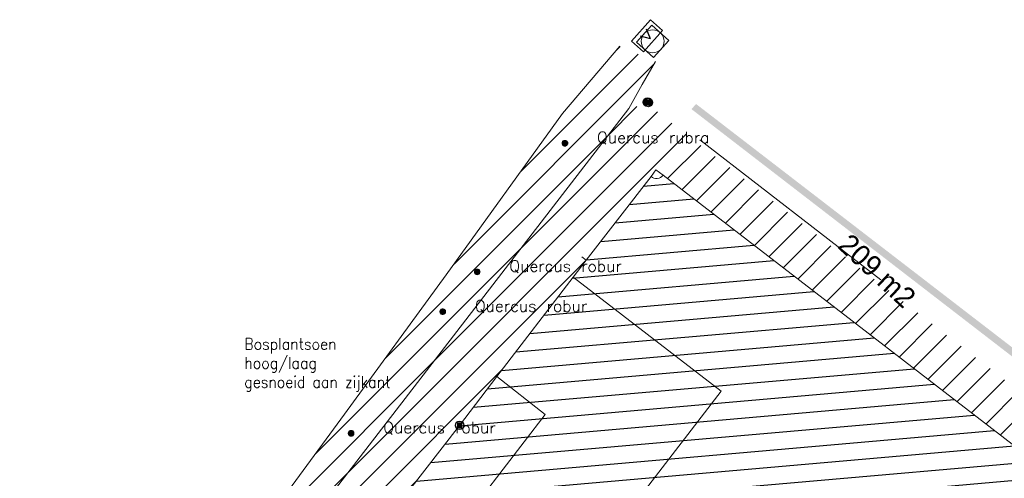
# Model space of a CAD drawing. Header units: metres. Extents: x 102852 to 106916, y 385458 to 392749.
# Tile 7 of 68: x 104390 to 104476, y 386037 to 386077. Entities that reach past the tile are written whole.
import ezdxf
from ezdxf.enums import TextEntityAlignment as Align

# ---------------------------------------------------------------- set-up
doc = ezdxf.new("R2010")
doc.units = ezdxf.units.M
for name, color, linetype, lineweight in [('0-BEPLANTING', 14, 'Continuous', 30), ('0-GRAS OM SPORTVELDEN', 2, 'Continuous', 30), ('0-GRAS SPORTVELDEN', 3, 'Continuous', 30), ('0-HAAG', 82, 'Continuous', 30), ('_alg-maatvoering', 7, 'Continuous', 0), ('B-WE-GR-STRUIK-G', 90, 'Continuous', 13), ('B-WE-IE-MEUBILAIR_WEGMEUBILAIR-S', 7, 'Continuous', 30), ('B-WE-KL-DATA_CAI_KAST-S', 90, 'Continuous', 30), ('B-WE-RI-INSPECTIEPUT_ALGEMEEN-S', 7, 'Continuous', 30), ('B-WE-VH-KANTOPSLUITING_ACHTERKANTBAND-G', 251, 'Continuous', 13), ('B-WE-VW-MARKERING_LANGS_STREEP_DOORGETROKKEN-G', 7, 'Continuous', 13), ('Bomen', 84, 'Continuous', 0), ('Boomsoort', 10, 'Continuous', 0)]:
    doc.layers.add(name, color=color, linetype=linetype, lineweight=lineweight)
doc.styles.add('arial', font='arial.ttf')
doc.styles.add('ISO 1 1000 T2 5 0', font='font_iso.shx', dxfattribs={"height": 2.5})
doc.styles.add('NLCS-ISO', font='NLCS-ISO.ttf')
doc.styles.add('Style-txt', font='txt.shx')
pattern_1 = [(45, (0, 0), (-1.122532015, 1.122532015), [])]

# ---------------------------------------------------------------- blocks, each defined once
blk = doc.blocks.new('SIE-WEG_PAAL_VAST_2')
blk.add_hatch(color=256).paths.add_polyline_path([(-0.37, -0.37), (-0.37, 0.37), (0.37, 0.37), (0.37, -0.37)])
blk.add_circle((0, 0), 0.75)
blk.add_3dface([(0.37, 0.37), (-0.37, 0.37), (-0.37, -0.37), (0.37, -0.37)])
at = {"style": 'NLCS-ISO'}
blk.add_attdef('TYPE', (0, 0), '', height=1.75, dxfattribs=at)
blk = doc.blocks.new('SIE-WEG_PAAL_VAST_3')
blk.add_hatch(color=256).paths.add_polyline_path([(-0.37, -0.37), (-0.37, 0.37), (0.37, 0.37), (0.37, -0.37)])
blk.add_circle((0, 0), 0.75)
blk.add_3dface([(0.37, 0.37), (-0.37, 0.37), (-0.37, -0.37), (0.37, -0.37)])
at = {"style": 'NLCS-ISO'}
blk.add_attdef('TYPE', (0, 0), '', height=1.75, dxfattribs=at)
blk = doc.blocks.new('MPOLYGON_536')
at = {"layer": 'Bomen', "flags": 128}
for points in [[(104437.7, 386066.462), (104437.657, 386066.439), (104437.935, 386066.439)], [(104437.747, 386066.477), (104437.7, 386066.462), (104437.892, 386066.462)], [(104437.7, 386066.462), (104437.892, 386066.462), (104437.935, 386066.439)], [(104437.796, 386066.481), (104437.747, 386066.477), (104437.845, 386066.477)], [(104437.747, 386066.477), (104437.845, 386066.477), (104437.892, 386066.462)], [(104437.551, 386066.28), (104437.546, 386066.231), (104438.046, 386066.231)], [(104437.546, 386066.231), (104437.551, 386066.183), (104438.041, 386066.183)], [(104437.546, 386066.231), (104438.046, 386066.231), (104438.041, 386066.183)], [(104437.565, 386066.327), (104437.551, 386066.28), (104438.041, 386066.28)], [(104437.551, 386066.28), (104438.041, 386066.28), (104438.046, 386066.231)], [(104437.551, 386066.183), (104437.565, 386066.136), (104438.027, 386066.136)], [(104437.551, 386066.183), (104438.041, 386066.183), (104438.027, 386066.136)], [(104437.588, 386066.37), (104437.565, 386066.327), (104438.027, 386066.327)], [(104437.565, 386066.327), (104438.027, 386066.327), (104438.041, 386066.28)], [(104437.565, 386066.136), (104437.588, 386066.093), (104438.004, 386066.093)], [(104437.565, 386066.136), (104438.027, 386066.136), (104438.004, 386066.093)], [(104437.619, 386066.408), (104437.588, 386066.37), (104438.004, 386066.37)], [(104437.588, 386066.37), (104438.004, 386066.37), (104438.027, 386066.327)], [(104437.588, 386066.093), (104437.619, 386066.055), (104437.973, 386066.055)], [(104437.588, 386066.093), (104438.004, 386066.093), (104437.973, 386066.055)], [(104437.657, 386066.439), (104437.619, 386066.408), (104437.973, 386066.408)], [(104437.619, 386066.408), (104437.973, 386066.408), (104438.004, 386066.37)], [(104437.619, 386066.055), (104437.657, 386066.024), (104437.935, 386066.024)], [(104437.619, 386066.055), (104437.973, 386066.055), (104437.935, 386066.024)], [(104437.657, 386066.439), (104437.935, 386066.439), (104437.973, 386066.408)], [(104437.657, 386066.024), (104437.7, 386066.001), (104437.892, 386066.001)], [(104437.657, 386066.024), (104437.935, 386066.024), (104437.892, 386066.001)], [(104437.7, 386066.001), (104437.747, 386065.986), (104437.845, 386065.986)], [(104437.7, 386066.001), (104437.892, 386066.001), (104437.845, 386065.986)], [(104437.747, 386065.986), (104437.845, 386065.986), (104437.796, 386065.981)]]:
    blk.add_lwpolyline(points, close=True, dxfattribs=at)
at = {"layer": 'Bomen', "color": 74, "true_color": 0x55aa00, "flags": 128}
for points in [[(104437.657, 386066.439), (104437.7, 386066.462)], [(104437.7, 386066.462), (104437.747, 386066.477)], [(104437.747, 386066.477), (104437.796, 386066.481)], [(104437.796, 386066.481), (104437.845, 386066.477)], [(104437.845, 386066.477), (104437.892, 386066.462)], [(104437.892, 386066.462), (104437.935, 386066.439)], [(104437.546, 386066.231), (104437.551, 386066.28)], [(104437.551, 386066.183), (104437.546, 386066.231)], [(104437.551, 386066.28), (104437.565, 386066.327)], [(104437.565, 386066.136), (104437.551, 386066.183)], [(104437.565, 386066.327), (104437.588, 386066.37)], [(104437.588, 386066.093), (104437.565, 386066.136)], [(104437.588, 386066.37), (104437.619, 386066.408)], [(104437.619, 386066.055), (104437.588, 386066.093)], [(104437.619, 386066.408), (104437.657, 386066.439)], [(104437.657, 386066.024), (104437.619, 386066.055)], [(104437.7, 386066.001), (104437.657, 386066.024)], [(104437.747, 386065.986), (104437.7, 386066.001)], [(104437.796, 386065.981), (104437.747, 386065.986)], [(104437.845, 386065.986), (104437.796, 386065.981)], [(104437.892, 386066.001), (104437.845, 386065.986)], [(104437.935, 386066.024), (104437.892, 386066.001)], [(104437.935, 386066.439), (104437.973, 386066.408)], [(104437.973, 386066.055), (104437.935, 386066.024)], [(104437.973, 386066.408), (104438.004, 386066.37)], [(104438.004, 386066.093), (104437.973, 386066.055)], [(104438.004, 386066.37), (104438.027, 386066.327)], [(104438.027, 386066.136), (104438.004, 386066.093)], [(104438.027, 386066.327), (104438.041, 386066.28)], [(104438.041, 386066.183), (104438.027, 386066.136)], [(104438.041, 386066.28), (104438.046, 386066.231)], [(104438.046, 386066.231), (104438.041, 386066.183)]]:
    blk.add_lwpolyline(points, dxfattribs=at)
at = {"layer": 'Bomen'}
for points in [[(104437.7, 386066.462), (104437.657, 386066.439), (104437.935, 386066.439)], [(104437.747, 386066.477), (104437.7, 386066.462), (104437.892, 386066.462)], [(104437.7, 386066.462), (104437.892, 386066.462), (104437.935, 386066.439)], [(104437.796, 386066.481), (104437.747, 386066.477), (104437.845, 386066.477)], [(104437.747, 386066.477), (104437.845, 386066.477), (104437.892, 386066.462)], [(104437.551, 386066.28), (104437.546, 386066.231), (104438.046, 386066.231)], [(104437.565, 386066.327), (104437.551, 386066.28), (104438.041, 386066.28)], [(104437.551, 386066.28), (104438.041, 386066.28), (104438.046, 386066.231)], [(104437.588, 386066.37), (104437.565, 386066.327), (104438.027, 386066.327)], [(104437.565, 386066.327), (104438.027, 386066.327), (104438.041, 386066.28)], [(104437.619, 386066.408), (104437.588, 386066.37), (104438.004, 386066.37)], [(104437.588, 386066.37), (104438.004, 386066.37), (104438.027, 386066.327)], [(104437.657, 386066.439), (104437.619, 386066.408), (104437.973, 386066.408)], [(104437.619, 386066.408), (104437.973, 386066.408), (104438.004, 386066.37)], [(104437.657, 386066.439), (104437.935, 386066.439), (104437.973, 386066.408)]]:
    blk.add_solid(points, dxfattribs=at)
at = {"layer": 'Bomen', "extrusion": (0, 0, -1)}
for points in [[(-104437.546, 386066.231), (-104437.551, 386066.183), (-104438.041, 386066.183)], [(-104437.546, 386066.231), (-104438.046, 386066.231), (-104438.041, 386066.183)], [(-104437.551, 386066.183), (-104437.565, 386066.136), (-104438.027, 386066.136)], [(-104437.551, 386066.183), (-104438.041, 386066.183), (-104438.027, 386066.136)], [(-104437.565, 386066.136), (-104437.588, 386066.093), (-104438.004, 386066.093)], [(-104437.565, 386066.136), (-104438.027, 386066.136), (-104438.004, 386066.093)], [(-104437.588, 386066.093), (-104437.619, 386066.055), (-104437.973, 386066.055)], [(-104437.588, 386066.093), (-104438.004, 386066.093), (-104437.973, 386066.055)], [(-104437.619, 386066.055), (-104437.657, 386066.024), (-104437.935, 386066.024)], [(-104437.619, 386066.055), (-104437.973, 386066.055), (-104437.935, 386066.024)], [(-104437.657, 386066.024), (-104437.7, 386066.001), (-104437.892, 386066.001)], [(-104437.657, 386066.024), (-104437.935, 386066.024), (-104437.892, 386066.001)], [(-104437.7, 386066.001), (-104437.747, 386065.986), (-104437.845, 386065.986)], [(-104437.7, 386066.001), (-104437.892, 386066.001), (-104437.845, 386065.986)], [(-104437.747, 386065.986), (-104437.845, 386065.986), (-104437.796, 386065.981)]]:
    blk.add_solid(points, dxfattribs=at)
blk = doc.blocks.new('MPOLYGON_651')
at = {"layer": 'Bomen', "flags": 128}
for points in [[(104429.868, 386055.013), (104429.863, 386054.964), (104430.363, 386054.964)], [(104429.863, 386054.964), (104429.868, 386054.916), (104430.358, 386054.916)], [(104429.863, 386054.964), (104430.363, 386054.964), (104430.358, 386054.916)], [(104429.882, 386055.06), (104429.868, 386055.013), (104430.358, 386055.013)], [(104429.868, 386055.013), (104430.358, 386055.013), (104430.363, 386054.964)], [(104429.868, 386054.916), (104429.882, 386054.869), (104430.344, 386054.869)], [(104429.868, 386054.916), (104430.358, 386054.916), (104430.344, 386054.869)], [(104429.905, 386055.103), (104429.882, 386055.06), (104430.344, 386055.06)], [(104429.882, 386055.06), (104430.344, 386055.06), (104430.358, 386055.013)], [(104429.882, 386054.869), (104429.905, 386054.826), (104430.321, 386054.826)], [(104429.882, 386054.869), (104430.344, 386054.869), (104430.321, 386054.826)], [(104429.937, 386055.141), (104429.905, 386055.103), (104430.321, 386055.103)], [(104429.905, 386055.103), (104430.321, 386055.103), (104430.344, 386055.06)], [(104429.905, 386054.826), (104429.937, 386054.788), (104430.29, 386054.788)], [(104429.905, 386054.826), (104430.321, 386054.826), (104430.29, 386054.788)], [(104429.974, 386055.172), (104429.937, 386055.141), (104430.29, 386055.141)], [(104429.937, 386055.141), (104430.29, 386055.141), (104430.321, 386055.103)], [(104429.937, 386054.788), (104429.974, 386054.757), (104430.252, 386054.757)], [(104429.937, 386054.788), (104430.29, 386054.788), (104430.252, 386054.757)], [(104430.018, 386055.195), (104429.974, 386055.172), (104430.252, 386055.172)], [(104429.974, 386055.172), (104430.252, 386055.172), (104430.29, 386055.141)], [(104429.974, 386054.757), (104430.018, 386054.733), (104430.209, 386054.733)], [(104429.974, 386054.757), (104430.252, 386054.757), (104430.209, 386054.733)], [(104430.065, 386055.21), (104430.018, 386055.195), (104430.209, 386055.195)], [(104430.018, 386055.195), (104430.209, 386055.195), (104430.252, 386055.172)], [(104430.018, 386054.733), (104430.065, 386054.719), (104430.162, 386054.719)], [(104430.018, 386054.733), (104430.209, 386054.733), (104430.162, 386054.719)], [(104430.113, 386055.214), (104430.065, 386055.21), (104430.162, 386055.21)], [(104430.065, 386055.21), (104430.162, 386055.21), (104430.209, 386055.195)], [(104430.065, 386054.719), (104430.162, 386054.719), (104430.113, 386054.714)]]:
    blk.add_lwpolyline(points, close=True, dxfattribs=at)
at = {"layer": 'Bomen', "color": 74, "true_color": 0x55aa00, "flags": 128}
for points in [[(104429.863, 386054.964), (104429.868, 386055.013)], [(104429.868, 386054.916), (104429.863, 386054.964)], [(104429.868, 386055.013), (104429.882, 386055.06)], [(104429.882, 386054.869), (104429.868, 386054.916)], [(104429.882, 386055.06), (104429.905, 386055.103)], [(104429.905, 386054.826), (104429.882, 386054.869)], [(104429.905, 386055.103), (104429.937, 386055.141)], [(104429.937, 386054.788), (104429.905, 386054.826)], [(104429.937, 386055.141), (104429.974, 386055.172)], [(104429.974, 386054.757), (104429.937, 386054.788)], [(104429.974, 386055.172), (104430.018, 386055.195)], [(104430.018, 386054.733), (104429.974, 386054.757)], [(104430.018, 386055.195), (104430.065, 386055.21)], [(104430.065, 386054.719), (104430.018, 386054.733)], [(104430.065, 386055.21), (104430.113, 386055.214)], [(104430.113, 386054.714), (104430.065, 386054.719)], [(104430.113, 386055.214), (104430.162, 386055.21)], [(104430.162, 386054.719), (104430.113, 386054.714)], [(104430.162, 386055.21), (104430.209, 386055.195)], [(104430.209, 386054.733), (104430.162, 386054.719)], [(104430.209, 386055.195), (104430.252, 386055.172)], [(104430.252, 386054.757), (104430.209, 386054.733)], [(104430.252, 386055.172), (104430.29, 386055.141)], [(104430.29, 386054.788), (104430.252, 386054.757)], [(104430.29, 386055.141), (104430.321, 386055.103)], [(104430.321, 386054.826), (104430.29, 386054.788)], [(104430.321, 386055.103), (104430.344, 386055.06)], [(104430.344, 386054.869), (104430.321, 386054.826)], [(104430.344, 386055.06), (104430.358, 386055.013)], [(104430.358, 386054.916), (104430.344, 386054.869)], [(104430.358, 386055.013), (104430.363, 386054.964)], [(104430.363, 386054.964), (104430.358, 386054.916)]]:
    blk.add_lwpolyline(points, dxfattribs=at)
at = {"layer": 'Bomen'}
for points in [[(104429.868, 386055.013), (104429.863, 386054.964), (104430.363, 386054.964)], [(104429.882, 386055.06), (104429.868, 386055.013), (104430.358, 386055.013)], [(104429.868, 386055.013), (104430.358, 386055.013), (104430.363, 386054.964)], [(104429.905, 386055.103), (104429.882, 386055.06), (104430.344, 386055.06)], [(104429.882, 386055.06), (104430.344, 386055.06), (104430.358, 386055.013)], [(104429.937, 386055.141), (104429.905, 386055.103), (104430.321, 386055.103)], [(104429.905, 386055.103), (104430.321, 386055.103), (104430.344, 386055.06)], [(104429.974, 386055.172), (104429.937, 386055.141), (104430.29, 386055.141)], [(104429.937, 386055.141), (104430.29, 386055.141), (104430.321, 386055.103)], [(104430.018, 386055.195), (104429.974, 386055.172), (104430.252, 386055.172)], [(104429.974, 386055.172), (104430.252, 386055.172), (104430.29, 386055.141)], [(104430.065, 386055.21), (104430.018, 386055.195), (104430.209, 386055.195)], [(104430.018, 386055.195), (104430.209, 386055.195), (104430.252, 386055.172)], [(104430.113, 386055.214), (104430.065, 386055.21), (104430.162, 386055.21)], [(104430.065, 386055.21), (104430.162, 386055.21), (104430.209, 386055.195)]]:
    blk.add_solid(points, dxfattribs=at)
at = {"layer": 'Bomen', "extrusion": (0, 0, -1)}
for points in [[(-104429.863, 386054.964), (-104429.868, 386054.916), (-104430.358, 386054.916)], [(-104429.863, 386054.964), (-104430.363, 386054.964), (-104430.358, 386054.916)], [(-104429.868, 386054.916), (-104429.882, 386054.869), (-104430.344, 386054.869)], [(-104429.868, 386054.916), (-104430.358, 386054.916), (-104430.344, 386054.869)], [(-104429.882, 386054.869), (-104429.905, 386054.826), (-104430.321, 386054.826)], [(-104429.882, 386054.869), (-104430.344, 386054.869), (-104430.321, 386054.826)], [(-104429.905, 386054.826), (-104429.937, 386054.788), (-104430.29, 386054.788)], [(-104429.905, 386054.826), (-104430.321, 386054.826), (-104430.29, 386054.788)], [(-104429.937, 386054.788), (-104429.974, 386054.757), (-104430.252, 386054.757)], [(-104429.937, 386054.788), (-104430.29, 386054.788), (-104430.252, 386054.757)], [(-104429.974, 386054.757), (-104430.018, 386054.733), (-104430.209, 386054.733)], [(-104429.974, 386054.757), (-104430.252, 386054.757), (-104430.209, 386054.733)], [(-104430.018, 386054.733), (-104430.065, 386054.719), (-104430.162, 386054.719)], [(-104430.018, 386054.733), (-104430.209, 386054.733), (-104430.162, 386054.719)], [(-104430.065, 386054.719), (-104430.162, 386054.719), (-104430.113, 386054.714)]]:
    blk.add_solid(points, dxfattribs=at)
blk = doc.blocks.new('MPOLYGON_652')
at = {"layer": 'Bomen', "flags": 128}
for points in [[(104418.82, 386040.872), (104418.816, 386040.824), (104419.316, 386040.824)], [(104418.816, 386040.824), (104418.82, 386040.775), (104419.311, 386040.775)], [(104418.816, 386040.824), (104419.316, 386040.824), (104419.311, 386040.775)], [(104418.835, 386040.919), (104418.82, 386040.872), (104419.311, 386040.872)], [(104418.82, 386040.872), (104419.311, 386040.872), (104419.316, 386040.824)], [(104418.82, 386040.775), (104418.835, 386040.728), (104419.297, 386040.728)], [(104418.82, 386040.775), (104419.311, 386040.775), (104419.297, 386040.728)], [(104418.858, 386040.962), (104418.835, 386040.919), (104419.297, 386040.919)], [(104418.835, 386040.919), (104419.297, 386040.919), (104419.311, 386040.872)], [(104418.835, 386040.728), (104418.858, 386040.685), (104419.274, 386040.685)], [(104418.835, 386040.728), (104419.297, 386040.728), (104419.274, 386040.685)], [(104418.889, 386041), (104418.858, 386040.962), (104419.274, 386040.962)], [(104418.858, 386040.962), (104419.274, 386040.962), (104419.297, 386040.919)], [(104418.858, 386040.685), (104418.889, 386040.647), (104419.242, 386040.647)], [(104418.858, 386040.685), (104419.274, 386040.685), (104419.242, 386040.647)], [(104418.927, 386041.031), (104418.889, 386041), (104419.242, 386041)], [(104418.889, 386041), (104419.242, 386041), (104419.274, 386040.962)], [(104418.889, 386040.647), (104418.927, 386040.616), (104419.205, 386040.616)], [(104418.889, 386040.647), (104419.242, 386040.647), (104419.205, 386040.616)], [(104418.97, 386041.054), (104418.927, 386041.031), (104419.205, 386041.031)], [(104418.927, 386041.031), (104419.205, 386041.031), (104419.242, 386041)], [(104418.927, 386040.616), (104418.97, 386040.593), (104419.161, 386040.593)], [(104418.927, 386040.616), (104419.205, 386040.616), (104419.161, 386040.593)], [(104419.017, 386041.069), (104418.97, 386041.054), (104419.161, 386041.054)], [(104418.97, 386041.054), (104419.161, 386041.054), (104419.205, 386041.031)], [(104418.97, 386040.593), (104419.017, 386040.578), (104419.114, 386040.578)], [(104418.97, 386040.593), (104419.161, 386040.593), (104419.114, 386040.578)], [(104419.066, 386041.074), (104419.017, 386041.069), (104419.114, 386041.069)], [(104419.017, 386041.069), (104419.114, 386041.069), (104419.161, 386041.054)], [(104419.017, 386040.578), (104419.114, 386040.578), (104419.066, 386040.574)]]:
    blk.add_lwpolyline(points, close=True, dxfattribs=at)
at = {"layer": 'Bomen', "color": 74, "true_color": 0x55aa00, "flags": 128}
for points in [[(104418.816, 386040.824), (104418.82, 386040.872)], [(104418.82, 386040.775), (104418.816, 386040.824)], [(104418.82, 386040.872), (104418.835, 386040.919)], [(104418.835, 386040.728), (104418.82, 386040.775)], [(104418.835, 386040.919), (104418.858, 386040.962)], [(104418.858, 386040.685), (104418.835, 386040.728)], [(104418.858, 386040.962), (104418.889, 386041)], [(104418.889, 386040.647), (104418.858, 386040.685)], [(104418.889, 386041), (104418.927, 386041.031)], [(104418.927, 386040.616), (104418.889, 386040.647)], [(104418.927, 386041.031), (104418.97, 386041.054)], [(104418.97, 386040.593), (104418.927, 386040.616)], [(104418.97, 386041.054), (104419.017, 386041.069)], [(104419.017, 386040.578), (104418.97, 386040.593)], [(104419.017, 386041.069), (104419.066, 386041.074)], [(104419.066, 386040.574), (104419.017, 386040.578)], [(104419.066, 386041.074), (104419.114, 386041.069)], [(104419.114, 386040.578), (104419.066, 386040.574)], [(104419.114, 386041.069), (104419.161, 386041.054)], [(104419.161, 386040.593), (104419.114, 386040.578)], [(104419.161, 386041.054), (104419.205, 386041.031)], [(104419.205, 386040.616), (104419.161, 386040.593)], [(104419.205, 386041.031), (104419.242, 386041)], [(104419.242, 386040.647), (104419.205, 386040.616)], [(104419.242, 386041), (104419.274, 386040.962)], [(104419.274, 386040.685), (104419.242, 386040.647)], [(104419.274, 386040.962), (104419.297, 386040.919)], [(104419.297, 386040.728), (104419.274, 386040.685)], [(104419.297, 386040.919), (104419.311, 386040.872)], [(104419.311, 386040.775), (104419.297, 386040.728)], [(104419.311, 386040.872), (104419.316, 386040.824)], [(104419.316, 386040.824), (104419.311, 386040.775)]]:
    blk.add_lwpolyline(points, dxfattribs=at)
at = {"layer": 'Bomen'}
for points in [[(104418.82, 386040.872), (104418.816, 386040.824), (104419.316, 386040.824)], [(104418.835, 386040.919), (104418.82, 386040.872), (104419.311, 386040.872)], [(104418.82, 386040.872), (104419.311, 386040.872), (104419.316, 386040.824)], [(104418.858, 386040.962), (104418.835, 386040.919), (104419.297, 386040.919)], [(104418.835, 386040.919), (104419.297, 386040.919), (104419.311, 386040.872)], [(104418.889, 386041), (104418.858, 386040.962), (104419.274, 386040.962)], [(104418.858, 386040.962), (104419.274, 386040.962), (104419.297, 386040.919)], [(104418.927, 386041.031), (104418.889, 386041), (104419.242, 386041)], [(104418.889, 386041), (104419.242, 386041), (104419.274, 386040.962)], [(104418.97, 386041.054), (104418.927, 386041.031), (104419.205, 386041.031)], [(104418.927, 386041.031), (104419.205, 386041.031), (104419.242, 386041)], [(104419.017, 386041.069), (104418.97, 386041.054), (104419.161, 386041.054)], [(104418.97, 386041.054), (104419.161, 386041.054), (104419.205, 386041.031)], [(104419.066, 386041.074), (104419.017, 386041.069), (104419.114, 386041.069)], [(104419.017, 386041.069), (104419.114, 386041.069), (104419.161, 386041.054)]]:
    blk.add_solid(points, dxfattribs=at)
at = {"layer": 'Bomen', "extrusion": (0, 0, -1)}
for points in [[(-104418.816, 386040.824), (-104418.82, 386040.775), (-104419.311, 386040.775)], [(-104418.816, 386040.824), (-104419.316, 386040.824), (-104419.311, 386040.775)], [(-104418.82, 386040.775), (-104418.835, 386040.728), (-104419.297, 386040.728)], [(-104418.82, 386040.775), (-104419.311, 386040.775), (-104419.297, 386040.728)], [(-104418.835, 386040.728), (-104418.858, 386040.685), (-104419.274, 386040.685)], [(-104418.835, 386040.728), (-104419.297, 386040.728), (-104419.274, 386040.685)], [(-104418.858, 386040.685), (-104418.889, 386040.647), (-104419.242, 386040.647)], [(-104418.858, 386040.685), (-104419.274, 386040.685), (-104419.242, 386040.647)], [(-104418.889, 386040.647), (-104418.927, 386040.616), (-104419.205, 386040.616)], [(-104418.889, 386040.647), (-104419.242, 386040.647), (-104419.205, 386040.616)], [(-104418.927, 386040.616), (-104418.97, 386040.593), (-104419.161, 386040.593)], [(-104418.927, 386040.616), (-104419.205, 386040.616), (-104419.161, 386040.593)], [(-104418.97, 386040.593), (-104419.017, 386040.578), (-104419.114, 386040.578)], [(-104418.97, 386040.593), (-104419.161, 386040.593), (-104419.114, 386040.578)], [(-104419.017, 386040.578), (-104419.114, 386040.578), (-104419.066, 386040.574)]]:
    blk.add_solid(points, dxfattribs=at)
blk = doc.blocks.new('MPOLYGON_711')
at = {"layer": 'Bomen', "flags": 128}
for points in [[(104426.846, 386051.526), (104426.841, 386051.477), (104427.341, 386051.477)], [(104426.841, 386051.477), (104426.846, 386051.429), (104427.336, 386051.429)], [(104426.841, 386051.477), (104427.341, 386051.477), (104427.336, 386051.429)], [(104426.86, 386051.573), (104426.846, 386051.526), (104427.336, 386051.526)], [(104426.846, 386051.526), (104427.336, 386051.526), (104427.341, 386051.477)], [(104426.846, 386051.429), (104426.86, 386051.382), (104427.322, 386051.382)], [(104426.846, 386051.429), (104427.336, 386051.429), (104427.322, 386051.382)], [(104426.883, 386051.616), (104426.86, 386051.573), (104427.322, 386051.573)], [(104426.86, 386051.573), (104427.322, 386051.573), (104427.336, 386051.526)], [(104426.86, 386051.382), (104426.883, 386051.338), (104427.299, 386051.338)], [(104426.86, 386051.382), (104427.322, 386051.382), (104427.299, 386051.338)], [(104426.914, 386051.654), (104426.883, 386051.616), (104427.299, 386051.616)], [(104426.883, 386051.616), (104427.299, 386051.616), (104427.322, 386051.573)], [(104426.883, 386051.338), (104426.914, 386051.301), (104427.268, 386051.301)], [(104426.883, 386051.338), (104427.299, 386051.338), (104427.268, 386051.301)], [(104426.952, 386051.685), (104426.914, 386051.654), (104427.268, 386051.654)], [(104426.914, 386051.654), (104427.268, 386051.654), (104427.299, 386051.616)], [(104426.914, 386051.301), (104426.952, 386051.269), (104427.23, 386051.269)], [(104426.914, 386051.301), (104427.268, 386051.301), (104427.23, 386051.269)], [(104426.995, 386051.708), (104426.952, 386051.685), (104427.23, 386051.685)], [(104426.952, 386051.685), (104427.23, 386051.685), (104427.268, 386051.654)], [(104426.952, 386051.269), (104426.995, 386051.246), (104427.187, 386051.246)], [(104426.952, 386051.269), (104427.23, 386051.269), (104427.187, 386051.246)], [(104427.042, 386051.723), (104426.995, 386051.708), (104427.187, 386051.708)], [(104426.995, 386051.708), (104427.187, 386051.708), (104427.23, 386051.685)], [(104426.995, 386051.246), (104427.042, 386051.232), (104427.14, 386051.232)], [(104426.995, 386051.246), (104427.187, 386051.246), (104427.14, 386051.232)], [(104427.091, 386051.727), (104427.042, 386051.723), (104427.14, 386051.723)], [(104427.042, 386051.723), (104427.14, 386051.723), (104427.187, 386051.708)], [(104427.042, 386051.232), (104427.14, 386051.232), (104427.091, 386051.227)]]:
    blk.add_lwpolyline(points, close=True, dxfattribs=at)
at = {"layer": 'Bomen', "color": 74, "true_color": 0x55aa00, "flags": 128}
for points in [[(104426.841, 386051.477), (104426.846, 386051.526)], [(104426.846, 386051.429), (104426.841, 386051.477)], [(104426.846, 386051.526), (104426.86, 386051.573)], [(104426.86, 386051.382), (104426.846, 386051.429)], [(104426.86, 386051.573), (104426.883, 386051.616)], [(104426.883, 386051.338), (104426.86, 386051.382)], [(104426.883, 386051.616), (104426.914, 386051.654)], [(104426.914, 386051.301), (104426.883, 386051.338)], [(104426.914, 386051.654), (104426.952, 386051.685)], [(104426.952, 386051.269), (104426.914, 386051.301)], [(104426.952, 386051.685), (104426.995, 386051.708)], [(104426.995, 386051.246), (104426.952, 386051.269)], [(104426.995, 386051.708), (104427.042, 386051.723)], [(104427.042, 386051.232), (104426.995, 386051.246)], [(104427.042, 386051.723), (104427.091, 386051.727)], [(104427.091, 386051.227), (104427.042, 386051.232)], [(104427.091, 386051.727), (104427.14, 386051.723)], [(104427.14, 386051.232), (104427.091, 386051.227)], [(104427.14, 386051.723), (104427.187, 386051.708)], [(104427.187, 386051.246), (104427.14, 386051.232)], [(104427.187, 386051.708), (104427.23, 386051.685)], [(104427.23, 386051.269), (104427.187, 386051.246)], [(104427.23, 386051.685), (104427.268, 386051.654)], [(104427.268, 386051.301), (104427.23, 386051.269)], [(104427.268, 386051.654), (104427.299, 386051.616)], [(104427.299, 386051.338), (104427.268, 386051.301)], [(104427.299, 386051.616), (104427.322, 386051.573)], [(104427.322, 386051.382), (104427.299, 386051.338)], [(104427.322, 386051.573), (104427.336, 386051.526)], [(104427.336, 386051.429), (104427.322, 386051.382)], [(104427.336, 386051.526), (104427.341, 386051.477)], [(104427.341, 386051.477), (104427.336, 386051.429)]]:
    blk.add_lwpolyline(points, dxfattribs=at)
at = {"layer": 'Bomen'}
for points in [[(104426.846, 386051.526), (104426.841, 386051.477), (104427.341, 386051.477)], [(104426.86, 386051.573), (104426.846, 386051.526), (104427.336, 386051.526)], [(104426.846, 386051.526), (104427.336, 386051.526), (104427.341, 386051.477)], [(104426.883, 386051.616), (104426.86, 386051.573), (104427.322, 386051.573)], [(104426.86, 386051.573), (104427.322, 386051.573), (104427.336, 386051.526)], [(104426.914, 386051.654), (104426.883, 386051.616), (104427.299, 386051.616)], [(104426.883, 386051.616), (104427.299, 386051.616), (104427.322, 386051.573)], [(104426.952, 386051.685), (104426.914, 386051.654), (104427.268, 386051.654)], [(104426.914, 386051.654), (104427.268, 386051.654), (104427.299, 386051.616)], [(104426.995, 386051.708), (104426.952, 386051.685), (104427.23, 386051.685)], [(104426.952, 386051.685), (104427.23, 386051.685), (104427.268, 386051.654)], [(104427.042, 386051.723), (104426.995, 386051.708), (104427.187, 386051.708)], [(104426.995, 386051.708), (104427.187, 386051.708), (104427.23, 386051.685)], [(104427.091, 386051.727), (104427.042, 386051.723), (104427.14, 386051.723)], [(104427.042, 386051.723), (104427.14, 386051.723), (104427.187, 386051.708)]]:
    blk.add_solid(points, dxfattribs=at)
at = {"layer": 'Bomen', "extrusion": (0, 0, -1)}
for points in [[(-104426.841, 386051.477), (-104426.846, 386051.429), (-104427.336, 386051.429)], [(-104426.841, 386051.477), (-104427.341, 386051.477), (-104427.336, 386051.429)], [(-104426.846, 386051.429), (-104426.86, 386051.382), (-104427.322, 386051.382)], [(-104426.846, 386051.429), (-104427.336, 386051.429), (-104427.322, 386051.382)], [(-104426.86, 386051.382), (-104426.883, 386051.338), (-104427.299, 386051.338)], [(-104426.86, 386051.382), (-104427.322, 386051.382), (-104427.299, 386051.338)], [(-104426.883, 386051.338), (-104426.914, 386051.301), (-104427.268, 386051.301)], [(-104426.883, 386051.338), (-104427.299, 386051.338), (-104427.268, 386051.301)], [(-104426.914, 386051.301), (-104426.952, 386051.269), (-104427.23, 386051.269)], [(-104426.914, 386051.301), (-104427.268, 386051.301), (-104427.23, 386051.269)], [(-104426.952, 386051.269), (-104426.995, 386051.246), (-104427.187, 386051.246)], [(-104426.952, 386051.269), (-104427.23, 386051.269), (-104427.187, 386051.246)], [(-104426.995, 386051.246), (-104427.042, 386051.232), (-104427.14, 386051.232)], [(-104426.995, 386051.246), (-104427.187, 386051.246), (-104427.14, 386051.232)], [(-104427.042, 386051.232), (-104427.14, 386051.232), (-104427.091, 386051.227)]]:
    blk.add_solid(points, dxfattribs=at)
blk = doc.blocks.new('SKL-DATA_TERREINKAST-SO_11')
for q in [(-0.82, 0.8), (0.82, 0.8)]:
    blk.add_line((0, -0.84), q)
blk.add_3dface([(2.52, 1.41), (-2.52, 1.41), (-2.52, -1.41), (2.52, -1.41)])
at = {"style": 'NLCS-ISO'}
blk.add_attdef('TYPE', text='', height=1.75, dxfattribs=at).set_placement((-0.17, 3.44), align=Align.MIDDLE_CENTER)
blk = doc.blocks.new('B-SRI-PUT_VWA-SO')
at = {"lineweight": 0}
blk.add_circle((0, 0), 2, dxfattribs=at)
blk.add_3dface([(-2, 2), (2, 2), (2, -2), (-2, -2)])
blk.add_3dface([(2, -2), (2, 2), (-2, 2), (-2, -2)], dxfattribs=at)
blk = doc.blocks.new('SIE-WEG_PAAL_VAST_9')
blk.add_hatch(color=256).paths.add_polyline_path([(-0.37, -0.37), (-0.37, 0.37), (0.37, 0.37), (0.37, -0.37)])
blk.add_circle((0, 0), 0.75)
blk.add_3dface([(0.37, 0.37), (-0.37, 0.37), (-0.37, -0.37), (0.37, -0.37)])
at = {"style": 'NLCS-ISO'}
blk.add_attdef('TYPE', (0, 0), '', height=1.75, dxfattribs=at)

msp = doc.modelspace()

# ---------------------------------------------------------------- hatches: boundary and pattern name
at = {"layer": '0-BEPLANTING', "ltscale": 0.2}
h = msp.add_hatch(dxfattribs=at)
h.set_pattern_fill('ANSI31', color=256, scale=0.1, pattern_type=2)
h.set_pattern_definition(pattern_1)
h.paths.add_polyline_path([(104400.793, 386010.593), (104400.247, 386013.36), (104443.393, 386069.283), (104444.573, 386071.362), (104445.738, 386073.399), (104442.606, 386074.732), (104437.588, 386068.837), (104427.402, 386054.705), (104418.473, 386042.488), (104405.378, 386024.637), (104397.101, 386015.566), (104392.327, 386010.752), (104390.631, 386009.056), (104390.023, 386008.241), (104394.928, 386004.578), (104415.152, 385990.792), (104437.155, 385975.952), (104449.574, 385967.584), (104457.457, 385962.218), (104466.325, 385956.215), (104474.124, 385950.881), (104481.156, 385945.976), (104481.876, 385945.474), (104483.3, 385946.597), (104482.702, 385949.368), (104480.727, 385952.631), (104473.335, 385957.377), (104467.572, 385961.685), (104458.619, 385966.855), (104453.438, 385970.17), (104449.969, 385971.879), (104435.983, 385983.014), (104432.495, 385986.331), (104423.595, 385991.91)])
at = {"layer": '0-GRAS OM SPORTVELDEN', "ltscale": 0.2}
h = msp.add_hatch(dxfattribs=at)
h.set_pattern_fill('ANSI31', color=256, scale=0.1, pattern_type=2)
h.set_pattern_definition(pattern_1)
h.paths.add_polyline_path([(104424.006, 386035.637), (104427.097, 386039.62), (104431.836, 386045.788), (104438.512, 386054.493), (104439.672, 386055.993), (104445.776, 386063.907), (104445.047, 386069.634), (104443.393, 386069.283), (104400.247, 386013.36), (104400.793, 386010.593), (104423.595, 385991.91), (104432.495, 385986.331), (104432.794, 385986.426), (104433.57, 385987.394), (104435.564, 385991.095), (104407.526, 386012.731), (104406.883, 386013.224), (104407.322, 386013.856), (104412.937, 386021.175), (104414.065, 386022.602), (104420.744, 386031.353)])
h.paths.add_polyline_path([(104435.564, 385991.095), (104433.57, 385987.394), (104436.068, 385985.507), (104435.309, 385984.51), (104432.794, 385986.426), (104432.495, 385986.331), (104435.983, 385983.014), (104449.969, 385971.879), (104450.877, 385972.511), (104451.671, 385973.504), (104454.166, 385976.735), (104446.438, 385982.704)])
h.paths.add_polyline_path([(104454.166, 385976.735), (104451.671, 385973.504), (104454.165, 385971.598), (104453.384, 385970.567), (104450.877, 385972.511), (104449.969, 385971.879), (104453.438, 385970.17), (104458.619, 385966.855), (104467.572, 385961.685), (104473.335, 385957.377), (104480.727, 385952.631), (104482.702, 385949.368), (104483.3, 385946.597), (104485.33, 385952.667)])
h.paths.add_polyline_path([(104499.382, 385960.545), (104508.375, 385972.865), (104510.656, 385975.233), (104511.814, 385975.586), (104512.532, 385975.627), (104513.499, 385975.12), (104513.872, 385973.84), (104509.221, 385962.484), (104503.936, 385955.589), (104492.414, 385945.412), (104489.443, 385942.336), (104492.798, 385939.462), (104499.147, 385945.97), (104510.113, 385955.108), (104512.831, 385958.029), (104514.518, 385960.77), (104522.634, 385983.525), (104532.599, 385997.727), (104531.984, 385997.362), (104531.188, 385997.362), (104530.423, 385997.979), (104529.81, 385999.279), (104530.557, 386001.215), (104524.872, 386002.951), (104524.431, 386002.346), (104518.77, 385994.974), (104517.603, 385993.488), (104510.924, 385984.74), (104507.701, 385980.481), (104503.166, 385974.582), (104499.883, 385970.308), (104493.115, 385961.588), (104486.397, 385952.856), (104485.911, 385952.241), (104485.33, 385952.667), (104483.3, 385946.597), (104482.803, 385946.205), (104486.681, 385943.589), (104486.639, 385943.798), (104486.839, 385945.2)])
h.paths.add_polyline_path([(104445.047, 386069.634), (104445.776, 386063.907), (104446.403, 386063.431), (104485.507, 386033.295), (104524.253, 386003.434), (104524.872, 386002.951), (104530.557, 386001.215), (104531.593, 386004.914), (104530.645, 386003.684), (104511.807, 386018.151)])
at = {"layer": '0-GRAS SPORTVELDEN'}
h = msp.add_hatch(dxfattribs=at)
h.set_pattern_fill('HATCH', color=256, scale=0.1, style=0, pattern_type=2)
h.set_pattern_definition([(5, (104490.5786, 386018.3083), (-0.130734, 1.494292), [])])
h.paths.add_polyline_path([(104412.937, 386021.175), (104407.322, 386013.856), (104407.526, 386012.731), (104446.438, 385982.704), (104485.33, 385952.667), (104486.397, 385952.856), (104493.115, 385961.588), (104499.883, 385970.308), (104503.166, 385974.582), (104507.701, 385980.481), (104510.924, 385984.74), (104517.603, 385993.488), (104518.77, 385994.974), (104524.431, 386002.346), (104524.253, 386003.434), (104485.507, 386033.295), (104446.403, 386063.431), (104445.344, 386063.325), (104439.672, 386055.993), (104438.512, 386054.493), (104431.836, 386045.788), (104428.573, 386041.523), (104424.006, 386035.637), (104420.744, 386031.353), (104414.065, 386022.602)])
at = {"layer": '0-HAAG', "ltscale": 0.2, "true_color": 0x136734}
msp.add_hatch(color=116, dxfattribs=at).paths.add_polyline_path([(104449.291, 386069.666), (104448.891, 386069.215), (104489.537, 386037.879), (104489.987, 386038.349)])
msp.add_hatch(color=116, dxfattribs=at).paths.add_polyline_path([(104449.291, 386069.666), (104448.891, 386069.215), (104489.537, 386037.879), (104489.987, 386038.349)])

# ---------------------------------------------------------------- linework, layer by layer
at = {"layer": 'B-WE-GR-STRUIK-G', "flags": 128}
for points in [[(104442.606, 386074.732), (104437.588, 386068.837), (104427.402, 386054.705), (104418.473, 386042.488), (104405.378, 386024.637), (104397.101, 386015.566), (104392.327, 386010.752), (104390.631, 386009.056), (104390.023, 386008.241), (104394.928, 386004.578), (104415.152, 385990.792), (104437.155, 385975.952), (104449.574, 385967.584), (104457.457, 385962.218), (104466.325, 385956.215), (104474.124, 385950.881), (104481.156, 385945.976)], [(104480.727, 385952.631), (104473.335, 385957.377), (104467.572, 385961.685), (104458.619, 385966.855), (104453.438, 385970.17), (104449.969, 385971.879), (104435.983, 385983.014), (104432.495, 385986.331), (104423.595, 385991.91), (104400.793, 386010.593), (104400.247, 386013.36), (104443.393, 386069.283), (104444.573, 386071.362), (104445.738, 386073.399)]]:
    msp.add_lwpolyline(points, dxfattribs=at)
at = {"layer": 'B-WE-VH-KANTOPSLUITING_ACHTERKANTBAND-G', "flags": 128}
msp.add_lwpolyline([(104465.482, 386054.254), (104449.633, 386066.52)], dxfattribs=at)
at = {"layer": 'B-WE-VW-MARKERING_LANGS_STREEP_DOORGETROKKEN-G', "flags": 128}
for points in [[(104485.33, 385952.667), (104446.438, 385982.704), (104407.526, 386012.731), (104406.883, 386013.224), (104407.322, 386013.856), (104412.937, 386021.175), (104414.065, 386022.602), (104420.744, 386031.353), (104424.006, 386035.637), (104428.573, 386041.523), (104431.836, 386045.788), (104438.512, 386054.493), (104439.672, 386055.993), (104445.344, 386063.325), (104445.776, 386063.907), (104446.403, 386063.431), (104485.507, 386033.295)], [(104439.672, 386055.993), (104439.273, 386056.279)], [(104414.065, 386022.602), (104427.029, 386012.628), (104434.865, 386022.786), (104444.27, 386035.148), (104451.488, 386044.502), (104438.512, 386054.493)], [(104420.744, 386031.353), (104425.031, 386028.12), (104436.072, 386042.484), (104431.836, 386045.788)]]:
    msp.add_lwpolyline(points, dxfattribs=at)
at = {"layer": 'B-WE-VW-MARKERING_LANGS_STREEP_DOORGETROKKEN-G'}
msp.add_arc((104445.826, 386063.856), 0.717, 227.81531, 323.61659, dxfattribs=at)

# ---------------------------------------------------------------- block references
at = {"layer": 'B-WE-IE-MEUBILAIR_WEGMEUBILAIR-S', "xscale": 0.5, "yscale": 0.5, "zscale": 0.5, "rotation": 360}
for name, p in [('SIE-WEG_PAAL_VAST_2', (104445.023, 386069.823)), ('SIE-WEG_PAAL_VAST_3', (104445.11, 386069.806)), ('SIE-WEG_PAAL_VAST_9', (104445.11, 386069.806, 0.134)), ('SIE-WEG_PAAL_VAST_2', (104428.573, 386041.523))]:
    msp.add_blockref(name, p, dxfattribs=at)
at = {"layer": 'B-WE-KL-DATA_CAI_KAST-S', "xscale": 0.5, "yscale": 0.5, "zscale": 0.5, "rotation": 48.45019158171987}
msp.add_blockref('SKL-DATA_TERREINKAST-SO_11', (104444.984, 386075.636, 0.134), dxfattribs=at)
at = {"layer": 'B-WE-RI-INSPECTIEPUT_ALGEMEEN-S', "xscale": 0.5, "yscale": 0.5, "zscale": 0.5, "rotation": 317.6049919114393}
msp.add_blockref('B-SRI-PUT_VWA-SO', (104445.49, 386075.154, 0.134), dxfattribs=at)
at = {"layer": 'Bomen', "rotation": 360}
for name in ['MPOLYGON_536', 'MPOLYGON_651', 'MPOLYGON_711', 'MPOLYGON_652']:
    msp.add_blockref(name, (0, 0, 0.134), dxfattribs=at)

# ---------------------------------------------------------------- texts
at = {"insert": (104462.841, 386058.455), "char_height": 1.8, "width": 34.45304, "attachment_point": 1, "rotation": 316.99637, "style": 'ISO 1 1000 T2 5 0'}
msp.add_mtext('209 m2', dxfattribs=at)
at = {"layer": '_alg-maatvoering', "insert": (104409.705, 386049.151), "char_height": 1, "attachment_point": 1, "style": 'arial'}
msp.add_mtext('\\FSTANDARD;Bosplantsoen \\Phoog/laag \\Pgesnoeid aan zijkant', dxfattribs=at)
at = {"layer": 'Boomsoort', "color": 7, "style": 'Style-txt'}
for s, p in [('Quercus rubra', (104450.463, 386066.231, 0.134)), ('Quercus robur', (104442.78, 386054.964, 0.134)), ('Quercus robur', (104439.758, 386051.477, 0.134)), ('Quercus robur', (104431.732, 386040.824, 0.134))]:
    msp.add_text(s, height=1, dxfattribs=at).set_placement(p, align=Align.RIGHT)

doc.saveas('drawing.dxf')
